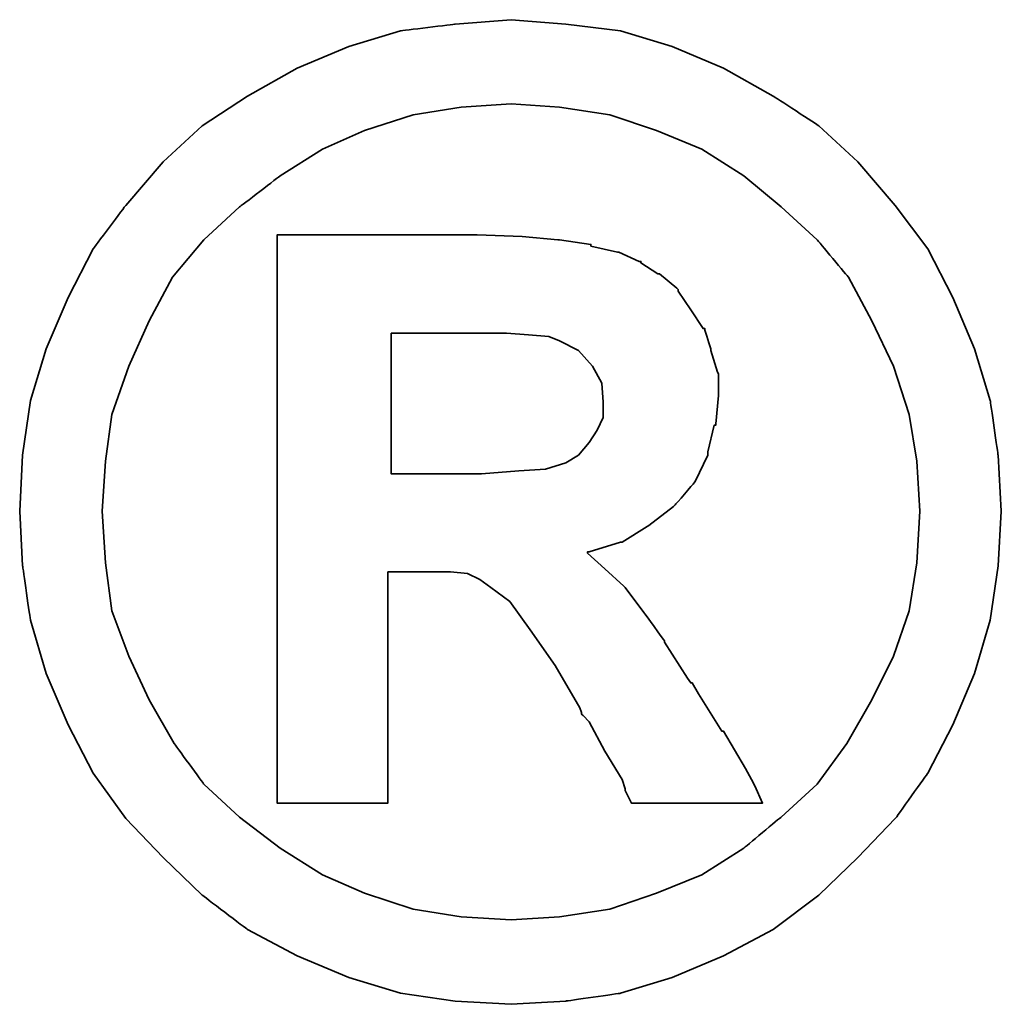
# Model space of a CAD drawing. Header units: millimetres. Extents: x 3 to 189, y 1 to 96.
# Tile 47 of 48: x 154.198 to 154.762, y 49.423 to 49.989. Entities that reach past the tile are written whole.
import ezdxf

# ---------------------------------------------------------------- set-up
doc = ezdxf.new("R2010")
doc.units = ezdxf.units.MM
doc.header["$LTSCALE"] = 0.1
doc.layers.add('DIM', color=4, linetype='CONTINUOUS')
doc.layers.add('layer 1', color=7, linetype='CONTINUOUS')

# ---------------------------------------------------------------- blocks, each defined once
blk = doc.blocks.new('TBI MOTION logo(完整正式版)')
at = {"layer": 'layer 1', "color": 22, "lineweight": 35}
for points, knots in [([(81.20634, 4.98624), (81.20634, 4.98624), (81.18649, 5.32862), (81.18649, 5.32862), (81.18649, 5.32862), (81.18649, 5.32862), (81.13886, 5.66206), (81.13886, 5.66206), (81.13886, 5.66206), (81.13886, 5.66206), (81.04359, 5.97764), (81.04359, 5.97764), (81.04359, 5.97764), (81.04359, 5.97764), (80.91061, 6.29124), (80.91061, 6.29124), (80.91061, 6.29124), (80.91061, 6.29124), (80.75778, 6.58697), (80.75778, 6.58697), (80.75778, 6.58697), (80.75778, 6.58697), (80.5593, 6.85294), (80.5593, 6.85294), (80.5593, 6.85294), (80.5593, 6.85294), (80.33105, 7.1189), (80.33105, 7.1189), (80.33105, 7.1189), (80.33105, 7.1189), (80.09287, 7.33921), (80.09287, 7.33921), (80.09287, 7.33921), (80.09287, 7.33921), (79.815, 7.51982), (79.815, 7.51982), (79.815, 7.51982), (79.815, 7.51982), (79.51133, 7.69051), (79.51133, 7.69051), (79.51133, 7.69051), (79.51133, 7.69051), (79.19773, 7.8235), (79.19773, 7.8235), (79.19773, 7.8235), (79.19773, 7.8235), (78.88215, 7.91877), (78.88215, 7.91877), (78.88215, 7.91877), (78.88215, 7.91877), (78.54871, 7.95846), (78.54871, 7.95846), (78.54871, 7.95846), (78.54871, 7.95846), (78.21526, 7.98625), (78.21526, 7.98625), (78.21526, 7.98625), (78.21526, 7.98625), (77.87388, 7.95846), (77.87388, 7.95846), (77.87388, 7.95846), (77.87388, 7.95846), (77.54044, 7.91877), (77.54044, 7.91877), (77.54044, 7.91877), (77.54044, 7.91877), (77.22485, 7.8235), (77.22485, 7.8235), (77.22485, 7.8235), (77.22485, 7.8235), (76.91027, 7.69051), (76.91027, 7.69051), (76.91027, 7.69051), (76.91027, 7.69051), (76.6056, 7.51982), (76.6056, 7.51982), (76.6056, 7.51982), (76.6056, 7.51982), (76.32972, 7.33921), (76.32972, 7.33921), (76.32972, 7.33921), (76.32972, 7.33921), (76.09154, 7.1189), (76.09154, 7.1189), (76.09154, 7.1189), (76.09154, 7.1189), (75.86329, 6.85294), (75.86329, 6.85294), (75.86329, 6.85294), (75.86329, 6.85294), (75.66382, 6.58697), (75.66382, 6.58697), (75.66382, 6.58697), (75.66382, 6.58697), (75.51099, 6.29124), (75.51099, 6.29124), (75.51099, 6.29124), (75.51099, 6.29124), (75.37702, 5.97764), (75.37702, 5.97764), (75.37702, 5.97764), (75.37702, 5.97764), (75.28175, 5.66206), (75.28175, 5.66206), (75.28175, 5.66206), (75.28175, 5.66206), (75.23411, 5.32862), (75.23411, 5.32862), (75.23411, 5.32862), (75.23411, 5.32862), (75.21625, 4.98624), (75.21625, 4.98624), (75.21625, 4.98624), (75.21625, 4.98624), (75.23411, 4.6528), (75.23411, 4.6528), (75.23411, 4.6528), (75.23411, 4.6528), (75.28175, 4.32035), (75.28175, 4.32035), (75.28175, 4.32035), (75.28175, 4.32035), (75.37702, 3.99583), (75.37702, 3.99583), (75.37702, 3.99583), (75.37702, 3.99583), (75.51099, 3.68224), (75.51099, 3.68224), (75.51099, 3.68224), (75.51099, 3.68224), (75.66382, 3.38749), (75.66382, 3.38749), (75.66382, 3.38749), (75.66382, 3.38749), (75.86329, 3.10963), (75.86329, 3.10963), (75.86329, 3.10963), (75.86329, 3.10963), (76.09154, 2.87145), (76.09154, 2.87145), (76.09154, 2.87145), (76.09154, 2.87145), (76.32972, 2.6432), (76.32972, 2.6432), (76.32972, 2.6432), (76.32972, 2.6432), (76.6056, 2.43381), (76.6056, 2.43381), (76.6056, 2.43381), (76.6056, 2.43381), (76.91027, 2.27205), (76.91027, 2.27205), (76.91027, 2.27205), (76.91027, 2.27205), (77.22485, 2.13906), (77.22485, 2.13906), (77.22485, 2.13906), (77.22485, 2.13906), (77.54044, 2.0438), (77.54044, 2.0438), (77.54044, 2.0438), (77.54044, 2.0438), (77.87388, 1.99616), (77.87388, 1.99616), (77.87388, 1.99616), (77.87388, 1.99616), (78.21526, 1.97631), (78.21526, 1.97631), (78.21526, 1.97631), (78.21526, 1.97631), (78.54871, 1.99616), (78.54871, 1.99616), (78.54871, 1.99616), (78.54871, 1.99616), (78.88215, 2.0438), (78.88215, 2.0438), (78.88215, 2.0438), (78.88215, 2.0438), (79.19773, 2.13906), (79.19773, 2.13906), (79.19773, 2.13906), (79.19773, 2.13906), (79.51133, 2.27205), (79.51133, 2.27205), (79.51133, 2.27205), (79.51133, 2.27205), (79.815, 2.43381), (79.815, 2.43381), (79.815, 2.43381), (79.815, 2.43381), (80.09287, 2.6432), (80.09287, 2.6432), (80.09287, 2.6432), (80.09287, 2.6432), (80.33105, 2.87145), (80.33105, 2.87145), (80.33105, 2.87145), (80.33105, 2.87145), (80.5593, 3.10963), (80.5593, 3.10963), (80.5593, 3.10963), (80.5593, 3.10963), (80.75778, 3.38749), (80.75778, 3.38749), (80.75778, 3.38749), (80.75778, 3.38749), (80.91061, 3.68224), (80.91061, 3.68224), (80.91061, 3.68224), (80.91061, 3.68224), (81.04359, 3.99583), (81.04359, 3.99583), (81.04359, 3.99583), (81.04359, 3.99583), (81.13886, 4.32035), (81.13886, 4.32035), (81.13886, 4.32035), (81.13886, 4.32035), (81.18649, 4.6528), (81.18649, 4.6528), (81.18649, 4.6528), (81.18649, 4.6528), (81.20634, 4.98624), (81.20634, 4.98624)], [0, 0, 0, 0, 0.0178571, 0.0178571, 0.0178571, 0.0178572, 0.0357143, 0.0357143, 0.0357143, 0.0357143, 0.0535714, 0.0535714, 0.0535714, 0.0535714, 0.0714286, 0.0714286, 0.0714286, 0.0714286, 0.0892857, 0.0892857, 0.0892857, 0.0892857, 0.1071429, 0.1071429, 0.1071429, 0.1071429, 0.125, 0.125, 0.125, 0.125, 0.1428571, 0.1428571, 0.1428571, 0.1428572, 0.1607143, 0.1607143, 0.1607143, 0.1607143, 0.1785714, 0.1785714, 0.1785714, 0.1785714, 0.1964286, 0.1964286, 0.1964286, 0.1964286, 0.2142857, 0.2142857, 0.2142857, 0.2142857, 0.2321429, 0.2321429, 0.2321429, 0.2321429, 0.25, 0.25, 0.25, 0.25, 0.2678571, 0.2678571, 0.2678571, 0.2678572, 0.2857143, 0.2857143, 0.2857143, 0.2857143, 0.3035714, 0.3035714, 0.3035714, 0.3035714, 0.3214286, 0.3214286, 0.3214286, 0.3214286, 0.3392857, 0.3392857, 0.3392857, 0.3392857, 0.3571429, 0.3571429, 0.3571429, 0.3571429, 0.375, 0.375, 0.375, 0.375, 0.3928571, 0.3928571, 0.3928571, 0.3928572, 0.4107143, 0.4107143, 0.4107143, 0.4107143, 0.4285714, 0.4285714, 0.4285714, 0.4285714, 0.4464286, 0.4464286, 0.4464286, 0.4464286, 0.4642857, 0.4642857, 0.4642857, 0.4642857, 0.4821429, 0.4821429, 0.4821429, 0.4821429, 0.5, 0.5, 0.5, 0.5, 0.5178571, 0.5178571, 0.5178571, 0.5178572, 0.5357143, 0.5357143, 0.5357143, 0.5357143, 0.5535714, 0.5535714, 0.5535714, 0.5535714, 0.5714286, 0.5714286, 0.5714286, 0.5714286, 0.5892857, 0.5892857, 0.5892857, 0.5892857, 0.6071429, 0.6071429, 0.6071429, 0.6071429, 0.625, 0.625, 0.625, 0.625, 0.6428571, 0.6428571, 0.6428571, 0.6428572, 0.6607143, 0.6607143, 0.6607143, 0.6607143, 0.6785714, 0.6785714, 0.6785714, 0.6785714, 0.6964286, 0.6964286, 0.6964286, 0.6964286, 0.7142857, 0.7142857, 0.7142857, 0.7142857, 0.7321429, 0.7321429, 0.7321429, 0.7321429, 0.75, 0.75, 0.75, 0.75, 0.7678571, 0.7678571, 0.7678571, 0.7678572, 0.7857143, 0.7857143, 0.7857143, 0.7857143, 0.8035714, 0.8035714, 0.8035714, 0.8035714, 0.8214286, 0.8214286, 0.8214286, 0.8214286, 0.8392857, 0.8392857, 0.8392857, 0.8392857, 0.8571429, 0.8571429, 0.8571429, 0.8571429, 0.875, 0.875, 0.875, 0.875, 0.8928571, 0.8928571, 0.8928571, 0.8928572, 0.9107143, 0.9107143, 0.9107143, 0.9107143, 0.9285714, 0.9285714, 0.9285714, 0.9285714, 0.9464286, 0.9464286, 0.9464286, 0.9464286, 0.9642857, 0.9642857, 0.9642857, 0.9642857, 0.9821429, 0.9821429, 0.9821429, 0.9821429, 1, 1, 1, 1]), ([(80.71014, 4.98624), (80.71014, 4.98624), (80.69129, 5.29091), (80.69129, 5.29091), (80.69129, 5.29091), (80.69129, 5.29091), (80.64464, 5.57672), (80.64464, 5.57672), (80.64464, 5.57672), (80.64464, 5.57672), (80.54937, 5.87245), (80.54937, 5.87245), (80.54937, 5.87245), (80.54937, 5.87245), (80.41639, 6.14833), (80.41639, 6.14833), (80.41639, 6.14833), (80.41639, 6.14833), (80.27349, 6.41429), (80.27349, 6.41429), (80.27349, 6.41429), (80.27349, 6.41429), (80.08295, 6.64255), (80.08295, 6.64255), (80.08295, 6.64255), (80.08295, 6.64255), (79.86264, 6.84301), (79.86264, 6.84301), (79.86264, 6.84301), (79.86264, 6.84301), (79.63439, 7.03355), (79.63439, 7.03355), (79.63439, 7.03355), (79.63439, 7.03355), (79.37835, 7.1963), (79.37835, 7.1963), (79.37835, 7.1963), (79.37835, 7.1963), (79.10246, 7.30944), (79.10246, 7.30944), (79.10246, 7.30944), (79.10246, 7.30944), (78.81665, 7.40471), (78.81665, 7.40471), (78.81665, 7.40471), (78.81665, 7.40471), (78.511, 7.45234), (78.511, 7.45234), (78.511, 7.45234), (78.511, 7.45234), (78.21526, 7.47219), (78.21526, 7.47219), (78.21526, 7.47219), (78.21526, 7.47219), (77.9106, 7.45234), (77.9106, 7.45234), (77.9106, 7.45234), (77.9106, 7.45234), (77.61685, 7.40471), (77.61685, 7.40471), (77.61685, 7.40471), (77.61685, 7.40471), (77.32012, 7.30944), (77.32012, 7.30944), (77.32012, 7.30944), (77.32012, 7.30944), (77.06309, 7.1963), (77.06309, 7.1963), (77.06309, 7.1963), (77.06309, 7.1963), (76.80606, 7.03355), (76.80606, 7.03355), (76.80606, 7.03355), (76.80606, 7.03355), (76.55797, 6.84301), (76.55797, 6.84301), (76.55797, 6.84301), (76.55797, 6.84301), (76.34063, 6.64255), (76.34063, 6.64255), (76.34063, 6.64255), (76.34063, 6.64255), (76.1491, 6.41429), (76.1491, 6.41429), (76.1491, 6.41429), (76.1491, 6.41429), (76.0062, 6.14833), (76.0062, 6.14833), (76.0062, 6.14833), (76.0062, 6.14833), (75.88314, 5.87245), (75.88314, 5.87245), (75.88314, 5.87245), (75.88314, 5.87245), (75.77794, 5.57672), (75.77794, 5.57672), (75.77794, 5.57672), (75.77794, 5.57672), (75.73924, 5.29091), (75.73924, 5.29091), (75.73924, 5.29091), (75.73924, 5.29091), (75.72039, 4.98624), (75.72039, 4.98624), (75.72039, 4.98624), (75.72039, 4.98624), (75.73924, 4.67165), (75.73924, 4.67165), (75.73924, 4.67165), (75.73924, 4.67165), (75.77794, 4.37791), (75.77794, 4.37791), (75.77794, 4.37791), (75.77794, 4.37791), (75.88314, 4.10102), (75.88314, 4.10102), (75.88314, 4.10102), (75.88314, 4.10102), (76.0062, 3.83407), (76.0062, 3.83407), (76.0062, 3.83407), (76.0062, 3.83407), (76.15902, 3.56811), (76.15902, 3.56811), (76.15902, 3.56811), (76.15902, 3.56811), (76.34063, 3.32001), (76.34063, 3.32001), (76.34063, 3.32001), (76.34063, 3.32001), (76.55797, 3.11955), (76.55797, 3.11955), (76.55797, 3.11955), (76.55797, 3.11955), (76.80606, 2.92901), (76.80606, 2.92901), (76.80606, 2.92901), (76.80606, 2.92901), (77.06309, 2.76725), (77.06309, 2.76725), (77.06309, 2.76725), (77.06309, 2.76725), (77.32012, 2.65412), (77.32012, 2.65412), (77.32012, 2.65412), (77.32012, 2.65412), (77.61685, 2.55786), (77.61685, 2.55786), (77.61685, 2.55786), (77.61685, 2.55786), (77.9106, 2.51022), (77.9106, 2.51022), (77.9106, 2.51022), (77.9106, 2.51022), (78.21526, 2.49137), (78.21526, 2.49137), (78.21526, 2.49137), (78.21526, 2.49137), (78.511, 2.51022), (78.511, 2.51022), (78.511, 2.51022), (78.511, 2.51022), (78.81665, 2.55786), (78.81665, 2.55786), (78.81665, 2.55786), (78.81665, 2.55786), (79.10246, 2.65412), (79.10246, 2.65412), (79.10246, 2.65412), (79.10246, 2.65412), (79.37835, 2.76725), (79.37835, 2.76725), (79.37835, 2.76725), (79.37835, 2.76725), (79.63439, 2.92901), (79.63439, 2.92901), (79.63439, 2.92901), (79.63439, 2.92901), (79.86264, 3.11955), (79.86264, 3.11955), (79.86264, 3.11955), (79.86264, 3.11955), (80.08295, 3.32001), (80.08295, 3.32001), (80.08295, 3.32001), (80.08295, 3.32001), (80.26356, 3.56811), (80.26356, 3.56811), (80.26356, 3.56811), (80.26356, 3.56811), (80.41639, 3.83407), (80.41639, 3.83407), (80.41639, 3.83407), (80.41639, 3.83407), (80.54937, 4.10102), (80.54937, 4.10102), (80.54937, 4.10102), (80.54937, 4.10102), (80.64464, 4.37791), (80.64464, 4.37791), (80.64464, 4.37791), (80.64464, 4.37791), (80.69129, 4.67165), (80.69129, 4.67165), (80.69129, 4.67165), (80.69129, 4.67165), (80.71014, 4.98624), (80.71014, 4.98624)], [0, 0, 0, 0, 0.0192308, 0.0192308, 0.0192308, 0.0192308, 0.0384615, 0.0384615, 0.0384615, 0.0384615, 0.0576923, 0.0576923, 0.0576923, 0.0576923, 0.0769231, 0.0769231, 0.0769231, 0.0769231, 0.0961538, 0.0961538, 0.0961538, 0.0961539, 0.1153846, 0.1153846, 0.1153846, 0.1153846, 0.1346154, 0.1346154, 0.1346154, 0.1346154, 0.1538462, 0.1538462, 0.1538462, 0.1538462, 0.1730769, 0.1730769, 0.1730769, 0.1730769, 0.1923077, 0.1923077, 0.1923077, 0.1923077, 0.2115385, 0.2115385, 0.2115385, 0.2115385, 0.2307692, 0.2307692, 0.2307692, 0.2307692, 0.25, 0.25, 0.25, 0.25, 0.2692308, 0.2692308, 0.2692308, 0.2692308, 0.2884615, 0.2884615, 0.2884615, 0.2884615, 0.3076923, 0.3076923, 0.3076923, 0.3076923, 0.3269231, 0.3269231, 0.3269231, 0.3269231, 0.3461538, 0.3461538, 0.3461538, 0.3461539, 0.3653846, 0.3653846, 0.3653846, 0.3653846, 0.3846154, 0.3846154, 0.3846154, 0.3846154, 0.4038462, 0.4038462, 0.4038462, 0.4038462, 0.4230769, 0.4230769, 0.4230769, 0.4230769, 0.4423077, 0.4423077, 0.4423077, 0.4423077, 0.4615385, 0.4615385, 0.4615385, 0.4615385, 0.4807692, 0.4807692, 0.4807692, 0.4807692, 0.5, 0.5, 0.5, 0.5, 0.5192308, 0.5192308, 0.5192308, 0.5192308, 0.5384615, 0.5384615, 0.5384615, 0.5384615, 0.5576923, 0.5576923, 0.5576923, 0.5576923, 0.5769231, 0.5769231, 0.5769231, 0.5769231, 0.5961538, 0.5961538, 0.5961538, 0.5961539, 0.6153846, 0.6153846, 0.6153846, 0.6153846, 0.6346154, 0.6346154, 0.6346154, 0.6346154, 0.6538462, 0.6538462, 0.6538462, 0.6538462, 0.6730769, 0.6730769, 0.6730769, 0.6730769, 0.6923077, 0.6923077, 0.6923077, 0.6923077, 0.7115385, 0.7115385, 0.7115385, 0.7115385, 0.7307692, 0.7307692, 0.7307692, 0.7307692, 0.75, 0.75, 0.75, 0.75, 0.7692308, 0.7692308, 0.7692308, 0.7692308, 0.7884615, 0.7884615, 0.7884615, 0.7884615, 0.8076923, 0.8076923, 0.8076923, 0.8076923, 0.8269231, 0.8269231, 0.8269231, 0.8269231, 0.8461538, 0.8461538, 0.8461538, 0.8461539, 0.8653846, 0.8653846, 0.8653846, 0.8653846, 0.8846154, 0.8846154, 0.8846154, 0.8846154, 0.9038462, 0.9038462, 0.9038462, 0.9038462, 0.9230769, 0.9230769, 0.9230769, 0.9230769, 0.9423077, 0.9423077, 0.9423077, 0.9423077, 0.9615385, 0.9615385, 0.9615385, 0.9615385, 0.9807692, 0.9807692, 0.9807692, 0.9807692, 1, 1, 1, 1]), ([(76.78721, 3.2823), (76.78721, 3.2823), (76.78721, 3.32001), (76.78721, 3.32001), (76.78721, 3.32001), (76.78721, 3.32001), (76.78721, 3.42422), (76.78721, 3.42422), (76.78721, 3.42422), (76.78721, 3.42422), (76.78721, 3.59689), (76.78721, 3.59689), (76.78721, 3.59689), (76.78721, 3.59689), (76.78721, 3.80529), (76.78721, 3.80529), (76.78721, 3.80529), (76.78721, 3.80529), (76.78721, 4.0524), (76.78721, 4.0524), (76.78721, 4.0524), (76.78721, 4.0524), (76.78721, 4.32035), (76.78721, 4.32035), (76.78721, 4.32035), (76.78721, 4.32035), (76.78721, 4.92868), (76.78721, 4.92868), (76.78721, 4.92868), (76.78721, 4.92868), (76.78721, 5.53801), (76.78721, 5.53801), (76.78721, 5.53801), (76.78721, 5.53801), (76.78721, 5.82482), (76.78721, 5.82482), (76.78721, 5.82482), (76.78721, 5.82482), (76.78721, 6.07291), (76.78721, 6.07291), (76.78721, 6.07291), (76.78721, 6.07291), (76.78721, 6.30017), (76.78721, 6.30017), (76.78721, 6.30017), (76.78721, 6.30017), (76.78721, 6.45399), (76.78721, 6.45399), (76.78721, 6.45399), (76.78721, 6.45399), (76.78721, 6.5572), (76.78721, 6.5572), (76.78721, 6.5572), (76.78721, 6.5572), (76.78721, 6.59689), (76.78721, 6.59689), (76.78721, 6.59689), (76.78721, 6.59689), (76.78721, 6.67232), (76.78721, 6.67232), (76.78721, 6.67232), (76.78721, 6.67232), (76.8537, 6.67232), (76.8537, 6.67232), (76.8537, 6.67232), (76.8537, 6.67232), (76.87355, 6.67232), (76.87355, 6.67232), (76.87355, 6.67232), (76.87355, 6.67232), (76.91027, 6.67232), (76.91027, 6.67232), (76.91027, 6.67232), (76.91027, 6.67232), (77.04424, 6.67232), (77.04424, 6.67232), (77.04424, 6.67232), (77.04424, 6.67232), (77.22485, 6.67232), (77.22485, 6.67232), (77.22485, 6.67232), (77.22485, 6.67232), (77.43524, 6.67232), (77.43524, 6.67232), (77.43524, 6.67232), (77.43524, 6.67232), (77.65357, 6.67232), (77.65357, 6.67232), (77.65357, 6.67232), (77.65357, 6.67232), (77.82625, 6.67232), (77.82625, 6.67232), (77.82625, 6.67232), (77.82625, 6.67232), (77.94037, 6.67232), (77.94037, 6.67232), (77.94037, 6.67232), (77.94037, 6.67232), (77.97709, 6.67232), (77.97709, 6.67232), (77.97709, 6.67232), (77.97709, 6.67232), (77.99694, 6.67232), (77.99694, 6.67232), (77.99694, 6.67232), (77.99694, 6.67232), (78.00686, 6.67232), (78.00686, 6.67232), (78.00686, 6.67232), (78.00686, 6.67232), (78.28275, 6.6624), (78.28275, 6.6624), (78.28275, 6.6624), (78.28275, 6.6624), (78.50107, 6.64255), (78.50107, 6.64255), (78.50107, 6.64255), (78.50107, 6.64255), (78.511, 6.64255), (78.511, 6.64255), (78.511, 6.64255), (78.511, 6.64255), (78.70154, 6.61476), (78.70154, 6.61476), (78.70154, 6.61476), (78.70154, 6.61476), (78.70154, 6.60483), (78.70154, 6.60483), (78.70154, 6.60483), (78.70154, 6.60483), (78.86429, 6.56713), (78.86429, 6.56713), (78.86429, 6.56713), (78.86429, 6.56713), (78.87223, 6.56713), (78.87223, 6.56713), (78.87223, 6.56713), (78.87223, 6.56713), (78.99727, 6.51056), (78.99727, 6.51056), (78.99727, 6.51056), (78.99727, 6.51056), (79.00719, 6.51056), (79.00719, 6.51056), (79.00719, 6.51056), (79.00719, 6.51056), (79.00719, 6.50162), (79.00719, 6.50162), (79.00719, 6.50162), (79.00719, 6.50162), (79.1104, 6.43415), (79.1104, 6.43415), (79.1104, 6.43415), (79.1104, 6.43415), (79.12132, 6.43415), (79.12132, 6.43415), (79.12132, 6.43415), (79.12132, 6.43415), (79.22552, 6.34781), (79.22552, 6.34781), (79.22552, 6.34781), (79.22552, 6.34781), (79.23544, 6.33888), (79.23544, 6.33888), (79.23544, 6.33888), (79.23544, 6.33888), (79.23544, 6.32895), (79.23544, 6.32895), (79.23544, 6.32895), (79.23544, 6.32895), (79.31087, 6.21483), (79.31087, 6.21483), (79.31087, 6.21483), (79.31087, 6.21483), (79.38629, 6.1007), (79.38629, 6.1007), (79.38629, 6.1007), (79.38629, 6.1007), (79.3972, 6.1007), (79.3972, 6.1007), (79.3972, 6.1007), (79.3972, 6.1007), (79.3972, 6.09078), (79.3972, 6.09078), (79.3972, 6.09078), (79.3972, 6.09078), (79.43392, 5.97764), (79.43392, 5.97764), (79.43392, 5.97764), (79.43392, 5.97764), (79.43392, 5.96772), (79.43392, 5.96772), (79.43392, 5.96772), (79.43392, 5.96772), (79.47362, 5.83474), (79.47362, 5.83474), (79.47362, 5.83474), (79.47362, 5.83474), (79.48156, 5.82482), (79.48156, 5.82482), (79.48156, 5.82482), (79.48156, 5.82482), (79.48156, 5.69977), (79.48156, 5.69977), (79.48156, 5.69977), (79.48156, 5.69977), (79.48156, 5.69183), (79.48156, 5.69183), (79.48156, 5.69183), (79.48156, 5.69183), (79.4637, 5.51915), (79.4637, 5.51915), (79.4637, 5.51915), (79.4637, 5.51915), (79.4637, 5.51122), (79.4637, 5.51122), (79.4637, 5.51122), (79.4637, 5.51122), (79.45377, 5.51122), (79.45377, 5.51122), (79.45377, 5.51122), (79.45377, 5.51122), (79.41507, 5.34847), (79.41507, 5.34847), (79.41507, 5.34847), (79.41507, 5.34847), (79.41507, 5.33854), (79.41507, 5.33854), (79.41507, 5.33854), (79.41507, 5.33854), (79.41507, 5.32862), (79.41507, 5.32862), (79.41507, 5.32862), (79.41507, 5.32862), (79.33865, 5.16785), (79.33865, 5.16785), (79.33865, 5.16785), (79.33865, 5.16785), (79.33071, 5.15693), (79.33071, 5.15693), (79.33071, 5.15693), (79.33071, 5.15693), (79.2156, 5.02495), (79.2156, 5.02495), (79.2156, 5.02495), (79.2156, 5.02495), (79.20567, 5.01502), (79.20567, 5.01502), (79.20567, 5.01502), (79.20567, 5.01502), (79.05483, 4.89991), (79.05483, 4.89991), (79.05483, 4.89991), (79.05483, 4.89991), (79.04491, 4.89197), (79.04491, 4.89197), (79.04491, 4.89197), (79.04491, 4.89197), (78.89208, 4.7967), (78.89208, 4.7967), (78.89208, 4.7967), (78.89208, 4.7967), (78.88215, 4.7967), (78.88215, 4.7967), (78.88215, 4.7967), (78.88215, 4.7967), (78.69161, 4.73913), (78.69161, 4.73913), (78.69161, 4.73913), (78.69161, 4.73913), (78.68169, 4.73913), (78.68169, 4.73913), (78.68169, 4.73913), (78.68169, 4.73913), (78.68169, 4.72921), (78.68169, 4.72921), (78.68169, 4.72921), (78.68169, 4.72921), (78.78688, 4.63394), (78.78688, 4.63394), (78.78688, 4.63394), (78.78688, 4.63394), (78.902, 4.52875), (78.902, 4.52875), (78.902, 4.52875), (78.902, 4.52875), (78.91093, 4.52081), (78.91093, 4.52081), (78.91093, 4.52081), (78.91093, 4.52081), (79.02506, 4.36798), (79.02506, 4.36798), (79.02506, 4.36798), (79.02506, 4.36798), (79.1501, 4.1953), (79.1501, 4.1953), (79.1501, 4.1953), (79.1501, 4.1953), (79.1501, 4.18736), (79.1501, 4.18736), (79.1501, 4.18736), (79.1501, 4.18736), (79.29201, 3.96705), (79.29201, 3.96705), (79.29201, 3.96705), (79.29201, 3.96705), (79.31087, 3.93828), (79.31087, 3.93828), (79.31087, 3.93828), (79.31087, 3.93828), (79.32079, 3.93828), (79.32079, 3.93828), (79.32079, 3.93828), (79.32079, 3.93828), (79.3585, 3.87178), (79.3585, 3.87178), (79.3585, 3.87178), (79.3585, 3.87178), (79.50141, 3.64353), (79.50141, 3.64353), (79.50141, 3.64353), (79.50141, 3.64353), (79.51133, 3.64353), (79.51133, 3.64353), (79.51133, 3.64353), (79.51133, 3.64353), (79.64431, 3.41528), (79.64431, 3.41528), (79.64431, 3.41528), (79.64431, 3.41528), (79.68202, 3.3478), (79.68202, 3.3478), (79.68202, 3.3478), (79.68202, 3.3478), (79.70187, 3.31009), (79.70187, 3.31009), (79.70187, 3.31009), (79.70187, 3.31009), (79.7495, 3.2049), (79.7495, 3.2049), (79.7495, 3.2049), (79.7495, 3.2049), (79.64431, 3.2049), (79.64431, 3.2049), (79.64431, 3.2049), (79.64431, 3.2049), (79.62546, 3.2049), (79.62546, 3.2049), (79.62546, 3.2049), (79.62546, 3.2049), (79.53912, 3.2049), (79.53912, 3.2049), (79.53912, 3.2049), (79.53912, 3.2049), (79.31087, 3.2049), (79.31087, 3.2049), (79.31087, 3.2049), (79.31087, 3.2049), (79.08262, 3.2049), (79.08262, 3.2049), (79.08262, 3.2049), (79.08262, 3.2049), (79.00719, 3.2049), (79.00719, 3.2049), (79.00719, 3.2049), (79.00719, 3.2049), (78.98735, 3.2049), (78.98735, 3.2049), (78.98735, 3.2049), (78.98735, 3.2049), (78.94964, 3.2049), (78.94964, 3.2049), (78.94964, 3.2049), (78.94964, 3.2049), (78.92979, 3.24459), (78.92979, 3.24459), (78.92979, 3.24459), (78.92979, 3.24459), (78.91093, 3.2823), (78.91093, 3.2823), (78.91093, 3.2823), (78.91093, 3.2823), (78.91093, 3.29223), (78.91093, 3.29223), (78.91093, 3.29223), (78.91093, 3.29223), (78.89208, 3.3478), (78.89208, 3.3478), (78.89208, 3.3478), (78.89208, 3.3478), (78.78688, 3.52048), (78.78688, 3.52048), (78.78688, 3.52048), (78.78688, 3.52048), (78.69161, 3.7001), (78.69161, 3.7001), (78.69161, 3.7001), (78.69161, 3.7001), (78.6539, 3.7388), (78.6539, 3.7388), (78.6539, 3.7388), (78.6539, 3.7388), (78.64398, 3.74873), (78.64398, 3.74873), (78.64398, 3.74873), (78.64398, 3.74873), (78.64398, 3.75766), (78.64398, 3.75766), (78.64398, 3.75766), (78.64398, 3.75766), (78.63405, 3.78644), (78.63405, 3.78644), (78.63405, 3.78644), (78.63405, 3.78644), (78.48321, 4.04347), (78.48321, 4.04347), (78.48321, 4.04347), (78.48321, 4.04347), (78.33038, 4.2618), (78.33038, 4.2618), (78.33038, 4.2618), (78.33038, 4.2618), (78.20732, 4.43447), (78.20732, 4.43447), (78.20732, 4.43447), (78.20732, 4.43447), (78.09221, 4.52081), (78.09221, 4.52081), (78.09221, 4.52081), (78.09221, 4.52081), (78.02472, 4.56845), (78.02472, 4.56845), (78.02472, 4.56845), (78.02472, 4.56845), (77.9493, 4.60616), (77.9493, 4.60616), (77.9493, 4.60616), (77.9493, 4.60616), (77.8451, 4.61608), (77.8451, 4.61608), (77.8451, 4.61608), (77.8451, 4.61608), (77.71113, 4.61608), (77.71113, 4.61608), (77.71113, 4.61608), (77.71113, 4.61608), (77.69128, 4.61608), (77.69128, 4.61608), (77.69128, 4.61608), (77.69128, 4.61608), (77.67342, 4.61608), (77.67342, 4.61608), (77.67342, 4.61608), (77.67342, 4.61608), (77.5583, 4.61608), (77.5583, 4.61608), (77.5583, 4.61608), (77.5583, 4.61608), (77.46303, 4.61608), (77.46303, 4.61608), (77.46303, 4.61608), (77.46303, 4.61608), (77.46303, 4.54761), (77.46303, 4.54761), (77.46303, 4.54761), (77.46303, 4.54761), (77.46303, 4.47318), (77.46303, 4.47318), (77.46303, 4.47318), (77.46303, 4.47318), (77.46303, 4.24294), (77.46303, 4.24294), (77.46303, 4.24294), (77.46303, 4.24294), (77.46303, 3.99583), (77.46303, 3.99583), (77.46303, 3.99583), (77.46303, 3.99583), (77.46303, 3.72888), (77.46303, 3.72888), (77.46303, 3.72888), (77.46303, 3.72888), (77.46303, 3.51055), (77.46303, 3.51055), (77.46303, 3.51055), (77.46303, 3.51055), (77.46303, 3.42422), (77.46303, 3.42422), (77.46303, 3.42422), (77.46303, 3.42422), (77.46303, 3.35773), (77.46303, 3.35773), (77.46303, 3.35773), (77.46303, 3.35773), (77.46303, 3.30017), (77.46303, 3.30017), (77.46303, 3.30017), (77.46303, 3.30017), (77.46303, 3.2823), (77.46303, 3.2823), (77.46303, 3.2823), (77.46303, 3.2823), (77.46303, 3.2049), (77.46303, 3.2049), (77.46303, 3.2049), (77.46303, 3.2049), (77.39753, 3.2049), (77.39753, 3.2049), (77.39753, 3.2049), (77.39753, 3.2049), (77.37768, 3.2049), (77.37768, 3.2049), (77.37768, 3.2049), (77.37768, 3.2049), (77.32012, 3.2049), (77.32012, 3.2049), (77.32012, 3.2049), (77.32012, 3.2049), (77.12165, 3.2049), (77.12165, 3.2049), (77.12165, 3.2049), (77.12165, 3.2049), (76.94897, 3.2049), (76.94897, 3.2049), (76.94897, 3.2049), (76.94897, 3.2049), (76.8924, 3.2049), (76.8924, 3.2049), (76.8924, 3.2049), (76.8924, 3.2049), (76.8537, 3.2049), (76.8537, 3.2049), (76.8537, 3.2049), (76.8537, 3.2049), (76.78721, 3.2049), (76.78721, 3.2049), (76.78721, 3.2049), (76.78721, 3.2049), (76.78721, 3.2823), (76.78721, 3.2823)], [0, 0, 0, 0, 0.0074074, 0.0074074, 0.0074074, 0.0074074, 0.0148148, 0.0148148, 0.0148148, 0.0148148, 0.0222222, 0.0222222, 0.0222222, 0.0222222, 0.0296296, 0.0296296, 0.0296296, 0.0296296, 0.037037, 0.037037, 0.037037, 0.037037, 0.0444444, 0.0444444, 0.0444444, 0.0444445, 0.0518519, 0.0518519, 0.0518519, 0.0518519, 0.0592593, 0.0592593, 0.0592593, 0.0592593, 0.0666667, 0.0666667, 0.0666667, 0.0666667, 0.0740741, 0.0740741, 0.0740741, 0.0740741, 0.0814815, 0.0814815, 0.0814815, 0.0814815, 0.0888889, 0.0888889, 0.0888889, 0.0888889, 0.0962963, 0.0962963, 0.0962963, 0.0962963, 0.1037037, 0.1037037, 0.1037037, 0.1037037, 0.1111111, 0.1111111, 0.1111111, 0.1111111, 0.1185185, 0.1185185, 0.1185185, 0.1185185, 0.1259259, 0.1259259, 0.1259259, 0.1259259, 0.1333333, 0.1333333, 0.1333333, 0.1333333, 0.1407407, 0.1407407, 0.1407407, 0.1407408, 0.1481481, 0.1481481, 0.1481481, 0.1481482, 0.1555556, 0.1555556, 0.1555556, 0.1555556, 0.162963, 0.162963, 0.162963, 0.162963, 0.1703704, 0.1703704, 0.1703704, 0.1703704, 0.1777778, 0.1777778, 0.1777778, 0.1777778, 0.1851852, 0.1851852, 0.1851852, 0.1851852, 0.1925926, 0.1925926, 0.1925926, 0.1925926, 0.2, 0.2, 0.2, 0.2, 0.2074074, 0.2074074, 0.2074074, 0.2074074, 0.2148148, 0.2148148, 0.2148148, 0.2148148, 0.2222222, 0.2222222, 0.2222222, 0.2222222, 0.2296296, 0.2296296, 0.2296296, 0.2296296, 0.237037, 0.237037, 0.237037, 0.237037, 0.2444444, 0.2444444, 0.2444444, 0.2444445, 0.2518519, 0.2518519, 0.2518519, 0.2518519, 0.2592593, 0.2592593, 0.2592593, 0.2592593, 0.2666667, 0.2666667, 0.2666667, 0.2666667, 0.2740741, 0.2740741, 0.2740741, 0.2740741, 0.2814815, 0.2814815, 0.2814815, 0.2814815, 0.2888889, 0.2888889, 0.2888889, 0.2888889, 0.2962963, 0.2962963, 0.2962963, 0.2962963, 0.3037037, 0.3037037, 0.3037037, 0.3037037, 0.3111111, 0.3111111, 0.3111111, 0.3111111, 0.3185185, 0.3185185, 0.3185185, 0.3185185, 0.3259259, 0.3259259, 0.3259259, 0.3259259, 0.3333333, 0.3333333, 0.3333333, 0.3333333, 0.3407407, 0.3407407, 0.3407407, 0.3407408, 0.3481481, 0.3481481, 0.3481481, 0.3481482, 0.3555556, 0.3555556, 0.3555556, 0.3555556, 0.362963, 0.362963, 0.362963, 0.362963, 0.3703704, 0.3703704, 0.3703704, 0.3703704, 0.3777778, 0.3777778, 0.3777778, 0.3777778, 0.3851852, 0.3851852, 0.3851852, 0.3851852, 0.3925926, 0.3925926, 0.3925926, 0.3925926, 0.4, 0.4, 0.4, 0.4, 0.4074074, 0.4074074, 0.4074074, 0.4074074, 0.4148148, 0.4148148, 0.4148148, 0.4148148, 0.4222222, 0.4222222, 0.4222222, 0.4222222, 0.4296296, 0.4296296, 0.4296296, 0.4296296, 0.437037, 0.437037, 0.437037, 0.437037, 0.4444444, 0.4444444, 0.4444444, 0.4444445, 0.4518519, 0.4518519, 0.4518519, 0.4518519, 0.4592593, 0.4592593, 0.4592593, 0.4592593, 0.4666667, 0.4666667, 0.4666667, 0.4666667, 0.4740741, 0.4740741, 0.4740741, 0.4740741, 0.4814815, 0.4814815, 0.4814815, 0.4814815, 0.4888889, 0.4888889, 0.4888889, 0.4888889, 0.4962963, 0.4962963, 0.4962963, 0.4962963, 0.5037037, 0.5037037, 0.5037037, 0.5037037, 0.5111111, 0.5111111, 0.5111111, 0.5111111, 0.5185185, 0.5185185, 0.5185185, 0.5185185, 0.5259259, 0.5259259, 0.5259259, 0.5259259, 0.5333333, 0.5333333, 0.5333333, 0.5333333, 0.5407407, 0.5407407, 0.5407407, 0.5407408, 0.5481481, 0.5481481, 0.5481481, 0.5481482, 0.5555556, 0.5555556, 0.5555556, 0.5555556, 0.562963, 0.562963, 0.562963, 0.562963, 0.5703704, 0.5703704, 0.5703704, 0.5703704, 0.5777778, 0.5777778, 0.5777778, 0.5777778, 0.5851852, 0.5851852, 0.5851852, 0.5851852, 0.5925926, 0.5925926, 0.5925926, 0.5925926, 0.6, 0.6, 0.6, 0.6, 0.6074074, 0.6074074, 0.6074074, 0.6074074, 0.6148148, 0.6148148, 0.6148148, 0.6148148, 0.6222222, 0.6222222, 0.6222222, 0.6222222, 0.6296296, 0.6296296, 0.6296296, 0.6296296, 0.637037, 0.637037, 0.637037, 0.637037, 0.6444444, 0.6444444, 0.6444444, 0.6444445, 0.6518519, 0.6518519, 0.6518519, 0.6518519, 0.6592593, 0.6592593, 0.6592593, 0.6592593, 0.6666667, 0.6666667, 0.6666667, 0.6666667, 0.6740741, 0.6740741, 0.6740741, 0.6740741, 0.6814815, 0.6814815, 0.6814815, 0.6814815, 0.6888889, 0.6888889, 0.6888889, 0.6888889, 0.6962963, 0.6962963, 0.6962963, 0.6962963, 0.7037037, 0.7037037, 0.7037037, 0.7037037, 0.7111111, 0.7111111, 0.7111111, 0.7111111, 0.7185185, 0.7185185, 0.7185185, 0.7185185, 0.7259259, 0.7259259, 0.7259259, 0.7259259, 0.7333333, 0.7333333, 0.7333333, 0.7333333, 0.7407407, 0.7407407, 0.7407407, 0.7407408, 0.7481481, 0.7481481, 0.7481481, 0.7481482, 0.7555556, 0.7555556, 0.7555556, 0.7555556, 0.762963, 0.762963, 0.762963, 0.762963, 0.7703704, 0.7703704, 0.7703704, 0.7703704, 0.7777778, 0.7777778, 0.7777778, 0.7777778, 0.7851852, 0.7851852, 0.7851852, 0.7851852, 0.7925926, 0.7925926, 0.7925926, 0.7925926, 0.8, 0.8, 0.8, 0.8, 0.8074074, 0.8074074, 0.8074074, 0.8074074, 0.8148148, 0.8148148, 0.8148148, 0.8148148, 0.8222222, 0.8222222, 0.8222222, 0.8222222, 0.8296296, 0.8296296, 0.8296296, 0.8296296, 0.837037, 0.837037, 0.837037, 0.837037, 0.8444444, 0.8444444, 0.8444444, 0.8444445, 0.8518519, 0.8518519, 0.8518519, 0.8518519, 0.8592593, 0.8592593, 0.8592593, 0.8592593, 0.8666667, 0.8666667, 0.8666667, 0.8666667, 0.8740741, 0.8740741, 0.8740741, 0.8740741, 0.8814815, 0.8814815, 0.8814815, 0.8814815, 0.8888889, 0.8888889, 0.8888889, 0.8888889, 0.8962963, 0.8962963, 0.8962963, 0.8962963, 0.9037037, 0.9037037, 0.9037037, 0.9037037, 0.9111111, 0.9111111, 0.9111111, 0.9111111, 0.9185185, 0.9185185, 0.9185185, 0.9185185, 0.9259259, 0.9259259, 0.9259259, 0.9259259, 0.9333333, 0.9333333, 0.9333333, 0.9333333, 0.9407407, 0.9407407, 0.9407407, 0.9407408, 0.9481481, 0.9481481, 0.9481481, 0.9481482, 0.9555556, 0.9555556, 0.9555556, 0.9555556, 0.962963, 0.962963, 0.962963, 0.962963, 0.9703704, 0.9703704, 0.9703704, 0.9703704, 0.9777778, 0.9777778, 0.9777778, 0.9777778, 0.9851852, 0.9851852, 0.9851852, 0.9851852, 0.9925926, 0.9925926, 0.9925926, 0.9925926, 1, 1, 1, 1]), ([(77.48288, 6.07291), (77.48288, 6.07291), (77.48288, 5.99551), (77.48288, 5.99551), (77.48288, 5.99551), (77.48288, 5.99551), (77.48288, 5.82482), (77.48288, 5.82482), (77.48288, 5.82482), (77.48288, 5.82482), (77.48288, 5.63328), (77.48288, 5.63328), (77.48288, 5.63328), (77.48288, 5.63328), (77.48288, 5.46358), (77.48288, 5.46358), (77.48288, 5.46358), (77.48288, 5.46358), (77.48288, 5.29091), (77.48288, 5.29091), (77.48288, 5.29091), (77.48288, 5.29091), (77.48288, 5.21449), (77.48288, 5.21449), (77.48288, 5.21449), (77.48288, 5.21449), (77.50074, 5.21449), (77.50074, 5.21449), (77.50074, 5.21449), (77.50074, 5.21449), (77.71113, 5.21449), (77.71113, 5.21449), (77.71113, 5.21449), (77.71113, 5.21449), (77.94037, 5.21449), (77.94037, 5.21449), (77.94037, 5.21449), (77.94037, 5.21449), (78.01579, 5.21449), (78.01579, 5.21449), (78.01579, 5.21449), (78.01579, 5.21449), (78.03465, 5.21449), (78.03465, 5.21449), (78.03465, 5.21449), (78.03465, 5.21449), (78.2629, 5.23335), (78.2629, 5.23335), (78.2629, 5.23335), (78.2629, 5.23335), (78.42565, 5.24327), (78.42565, 5.24327), (78.42565, 5.24327), (78.42565, 5.24327), (78.54871, 5.28098), (78.54871, 5.28098), (78.54871, 5.28098), (78.54871, 5.28098), (78.62611, 5.32862), (78.62611, 5.32862), (78.62611, 5.32862), (78.62611, 5.32862), (78.69161, 5.40503), (78.69161, 5.40503), (78.69161, 5.40503), (78.69161, 5.40503), (78.73925, 5.48145), (78.73925, 5.48145), (78.73925, 5.48145), (78.73925, 5.48145), (78.77696, 5.55885), (78.77696, 5.55885), (78.77696, 5.55885), (78.77696, 5.55885), (78.77696, 5.65214), (78.77696, 5.65214), (78.77696, 5.65214), (78.77696, 5.65214), (78.76902, 5.76726), (78.76902, 5.76726), (78.76902, 5.76726), (78.76902, 5.76726), (78.71146, 5.87245), (78.71146, 5.87245), (78.71146, 5.87245), (78.71146, 5.87245), (78.62611, 5.96772), (78.62611, 5.96772), (78.62611, 5.96772), (78.62611, 5.96772), (78.511, 6.02528), (78.511, 6.02528), (78.511, 6.02528), (78.511, 6.02528), (78.44451, 6.05306), (78.44451, 6.05306), (78.44451, 6.05306), (78.44451, 6.05306), (78.32046, 6.06299), (78.32046, 6.06299), (78.32046, 6.06299), (78.32046, 6.06299), (78.18748, 6.07291), (78.18748, 6.07291), (78.18748, 6.07291), (78.18748, 6.07291), (77.99694, 6.07291), (77.99694, 6.07291), (77.99694, 6.07291), (77.99694, 6.07291), (77.97709, 6.07291), (77.97709, 6.07291), (77.97709, 6.07291), (77.97709, 6.07291), (77.90167, 6.07291), (77.90167, 6.07291), (77.90167, 6.07291), (77.90167, 6.07291), (77.69128, 6.07291), (77.69128, 6.07291), (77.69128, 6.07291), (77.69128, 6.07291), (77.50074, 6.07291), (77.50074, 6.07291), (77.50074, 6.07291), (77.50074, 6.07291), (77.48288, 6.07291), (77.48288, 6.07291)], [0, 0, 0, 0, 0.03125, 0.03125, 0.03125, 0.03125, 0.0625, 0.0625, 0.0625, 0.0625, 0.09375, 0.09375, 0.09375, 0.09375, 0.125, 0.125, 0.125, 0.125, 0.15625, 0.15625, 0.15625, 0.15625, 0.1875, 0.1875, 0.1875, 0.1875, 0.21875, 0.21875, 0.21875, 0.21875, 0.25, 0.25, 0.25, 0.25, 0.28125, 0.28125, 0.28125, 0.28125, 0.3125, 0.3125, 0.3125, 0.3125, 0.34375, 0.34375, 0.34375, 0.34375, 0.375, 0.375, 0.375, 0.375, 0.40625, 0.40625, 0.40625, 0.40625, 0.4375, 0.4375, 0.4375, 0.4375, 0.46875, 0.46875, 0.46875, 0.46875, 0.5, 0.5, 0.5, 0.5, 0.53125, 0.53125, 0.53125, 0.53125, 0.5625, 0.5625, 0.5625, 0.5625, 0.59375, 0.59375, 0.59375, 0.59375, 0.625, 0.625, 0.625, 0.625, 0.65625, 0.65625, 0.65625, 0.65625, 0.6875, 0.6875, 0.6875, 0.6875, 0.71875, 0.71875, 0.71875, 0.71875, 0.75, 0.75, 0.75, 0.75, 0.78125, 0.78125, 0.78125, 0.78125, 0.8125, 0.8125, 0.8125, 0.8125, 0.84375, 0.84375, 0.84375, 0.84375, 0.875, 0.875, 0.875, 0.875, 0.90625, 0.90625, 0.90625, 0.90625, 0.9375, 0.9375, 0.9375, 0.9375, 0.96875, 0.96875, 0.96875, 0.96875, 1, 1, 1, 1])]:
    blk.add_open_spline(points, degree=3, knots=knots, dxfattribs=at)

msp = doc.modelspace()

# ---------------------------------------------------------------- block references
at = {"layer": 'DIM', "color": 7, "xscale": 0.0941540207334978, "yscale": 0.0941540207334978, "zscale": 0.0941540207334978}
msp.add_blockref('TBI MOTION logo(完整正式版)', (147.11571, 49.23689), dxfattribs=at)

doc.saveas('drawing.dxf')
